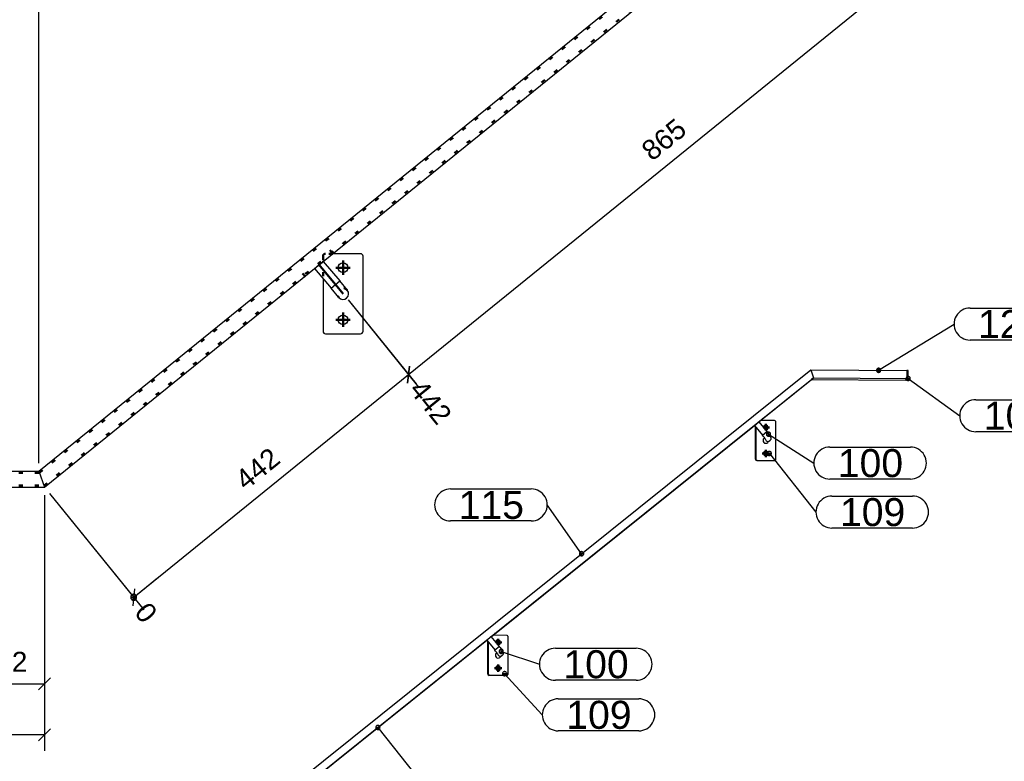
# Model space of a CAD drawing. Header units: millimetres. Extents: x -20 to 400, y -1231 to -934.
# Tile 3 of 6: x 98 to 221, y -1179 to -1087. Entities that reach past the tile are written whole.
import ezdxf
from ezdxf.enums import TextEntityAlignment as Align

# ---------------------------------------------------------------- set-up
doc = ezdxf.new("R2010")
doc.units = ezdxf.units.MM
doc.linetypes.add('DOT', pattern=[2, 0.5, -1.5])
doc.linetypes.add('STRICHPUNKT2', pattern=[18.5, 10, -4, 0.5, -4])
doc.layers.get('0').update_dxf_attribs({"linetype": 'CONTINUOUS'})
for name, color, linetype in [('DIM49', 4, 'CONTINUOUS'), ('TXT_ALL', 7, 'CONTINUOUS'), ('TXT_DIM49', 2, 'CONTINUOUS')]:
    doc.layers.add(name, color=color, linetype=linetype)
doc.layers.add('LE_ALL', color=7, linetype='CONTINUOUS', lineweight=50)
doc.styles.add('ARIAL', font='arial.ttf')

# ---------------------------------------------------------------- blocks, each defined once
blk = doc.blocks.new('SHAPE_00290', base_point=(167.8, -1153.43))
at = {"layer": 'DIM49', "color": 3}
for p, q in [((151.44, -1145.33), (161.51, -1145.33)), ((167.8, -1153.43), (163.51, -1147.33)), ((161.51, -1149.33), (151.44, -1149.33)), ((168.06, -1153.39), (167.54, -1153.39)), ((168.01, -1153.59), (167.59, -1153.59)), ((167.91, -1153.19), (167.69, -1153.19))]:
    blk.add_line(p, q, dxfattribs=at)
blk.add_lwpolyline([(168, -1153.6), (168.04, -1153.54), (168.06, -1153.47), (168.06, -1153.41), (168.05, -1153.34), (168.02, -1153.28), (167.97, -1153.23), (167.91, -1153.19), (167.85, -1153.17), (167.78, -1153.17), (167.71, -1153.18), (167.65, -1153.21), (167.6, -1153.26), (167.56, -1153.32), (167.54, -1153.38), (167.54, -1153.45), (167.55, -1153.52), (167.59, -1153.58), (167.63, -1153.63), (167.69, -1153.67), (167.76, -1153.69), (167.82, -1153.69), (167.89, -1153.68), (167.95, -1153.64)], close=True, dxfattribs=at)
for centre, start_param, end_param in [((151.44, -1147.33), 1.570796, 4.712389), ((161.51, -1147.33), 4.712389, 7.853982)]:
    blk.add_ellipse(centre, major_axis=(2, 0), ratio=1, start_param=start_param, end_param=end_param, dxfattribs=at)
at = {"layer": 'TXT_ALL', "style": 'ARIAL'}
blk.add_text('115', height=3.5, dxfattribs=at).set_placement((152.44, -1147.33), align=Align.MIDDLE_LEFT)
blk = doc.blocks.new('Koker 50x20x2 EN 10219-2_00036', base_point=(105.83, -1204.39))
for p, q in [((105.47, -1203.39), (196.44, -1130.45)), ((196.44, -1130.45), (196.79, -1131.45)), ((105.83, -1204.39), (196.79, -1131.45)), ((189.94, -1136.96), (196.55, -1131.66)), ((196.79, -1131.45), (196.55, -1131.66)), ((156.49, -1163.79), (189.39, -1137.4)), ((123.04, -1190.61), (155.94, -1164.23)), ((105.58, -1204.61), (122.49, -1191.05))]:
    blk.add_line(p, q)
blk.add_lwpolyline([(105.47, -1203.39), (105.83, -1204.39), (105.58, -1204.61)])
blk.add_blockref('SHAPE_00290', (167.8, -1153.43))
blk = doc.blocks.new('Koker 50x20x2 EN 10219-2_00035')
blk.add_blockref('Koker 50x20x2 EN 10219-2_00036', (105.83, -1204.39))
blk = doc.blocks.new('SHAPE_00292', base_point=(204.91, -1130.52))
at = {"layer": 'DIM49', "color": 3}
for p, q in [((216.34, -1122.75), (226.4, -1122.75)), ((204.91, -1130.52), (214.34, -1124.75)), ((226.4, -1126.75), (216.34, -1126.75)), ((205.17, -1130.48), (204.66, -1130.48)), ((205.12, -1130.68), (204.71, -1130.68)), ((205.03, -1130.28), (204.8, -1130.28))]:
    blk.add_line(p, q, dxfattribs=at)
blk.add_lwpolyline([(204.73, -1130.71), (204.79, -1130.75), (204.85, -1130.78), (204.92, -1130.78), (204.99, -1130.77), (205.05, -1130.74), (205.11, -1130.7), (205.15, -1130.65), (205.17, -1130.58), (205.18, -1130.51), (205.17, -1130.45), (205.14, -1130.38), (205.1, -1130.33), (205.04, -1130.29), (204.98, -1130.26), (204.91, -1130.26), (204.84, -1130.27), (204.78, -1130.3), (204.72, -1130.34), (204.68, -1130.39), (204.66, -1130.46), (204.65, -1130.53), (204.66, -1130.59), (204.69, -1130.66)], close=True, dxfattribs=at)
for centre, start_param, end_param in [((216.34, -1124.75), 1.570796, 4.712389), ((226.4, -1124.75), 4.712389, 7.853982)]:
    blk.add_ellipse(centre, major_axis=(2, 0), ratio=1, start_param=start_param, end_param=end_param, dxfattribs=at)
at = {"layer": 'TXT_ALL', "style": 'ARIAL'}
blk.add_text('128', height=3.5, dxfattribs=at).set_placement((217.34, -1124.75), align=Align.MIDDLE_LEFT)
blk = doc.blocks.new('Koker 50x20x2 EN 10219-2_00038', base_point=(196.79, -1131.45))
for p, q in [((196.44, -1130.45), (208.46, -1130.55)), ((208.46, -1130.55), (208.46, -1131.55)), ((196.79, -1131.45), (208.46, -1131.55)), ((208.46, -1131.55), (208.22, -1131.77))]:
    blk.add_line(p, q)
blk.add_lwpolyline([(196.44, -1130.45), (196.79, -1131.45), (196.55, -1131.66), (208.22, -1131.77)])
blk.add_blockref('SHAPE_00292', (204.91, -1130.52))
blk = doc.blocks.new('Koker 50x20x2 EN 10219-2_00037')
blk.add_blockref('Koker 50x20x2 EN 10219-2_00038', (196.79, -1131.45))
blk = doc.blocks.new('SHAPE_00298', base_point=(191.27, -1140.91))
at = {"layer": 'DIM49', "color": 3}
for p, q in [((191.01, -1140.87), (191.53, -1140.87)), ((191.06, -1141.07), (191.48, -1141.07)), ((191.38, -1140.67), (191.16, -1140.67)), ((191.27, -1140.91), (197.09, -1148.23)), ((199.09, -1146.23), (209.15, -1146.23)), ((209.15, -1150.23), (199.09, -1150.23))]:
    blk.add_line(p, q, dxfattribs=at)
blk.add_lwpolyline([(191.06, -1140.75), (191.02, -1140.81), (191.01, -1140.88), (191.01, -1140.95), (191.03, -1141.02), (191.06, -1141.07), (191.11, -1141.12), (191.17, -1141.16), (191.24, -1141.17), (191.31, -1141.17), (191.37, -1141.15), (191.43, -1141.12), (191.48, -1141.07), (191.51, -1141.01), (191.53, -1140.94), (191.53, -1140.87), (191.51, -1140.81), (191.47, -1140.75), (191.43, -1140.7), (191.37, -1140.67), (191.3, -1140.65), (191.23, -1140.65), (191.16, -1140.67), (191.1, -1140.7)], close=True, dxfattribs=at)
for centre, start_param, end_param in [((199.09, -1148.23), 1.570796, 4.712389), ((209.15, -1148.23), 4.712389, 7.853982)]:
    blk.add_ellipse(centre, major_axis=(2, 0), ratio=1, start_param=start_param, end_param=end_param, dxfattribs=at)
at = {"layer": 'TXT_ALL', "style": 'ARIAL'}
blk.add_text('109', height=3.5, dxfattribs=at).set_placement((200.09, -1148.23), align=Align.MIDDLE_LEFT)
blk = doc.blocks.new('Plaatwerk D_ 5_00050', base_point=(191.02, -1137.89))
for p, q in [((191.92, -1136.81), (190.15, -1136.79)), ((192.06, -1141.64), (192.06, -1136.96)), ((189.73, -1141.77), (189.7, -1141.79)), ((189.73, -1141.77), (191.92, -1141.79)), ((191.99, -1141.77), (192.02, -1141.75)), ((191.89, -1141.81), (189.7, -1141.79)), ((191.89, -1141.81), (191.92, -1141.79))]:
    blk.add_line(p, q)
blk.add_lwpolyline([(189.58, -1137.62), (189.58, -1141.62), (189.55, -1141.64), (189.55, -1137.59)])
for centre, major_axis, start_param, end_param in [((191.92, -1136.96), (0.1, -0.112), 0.836975, 2.407772), ((190.82, -1137.67), (0.2, -0.224), 3.141593, 3.971766), ((190.8, -1137.69), (0.2, -0.224), 0.05518, 3.086412), ((190.82, -1137.67), (0.2, -0.224), 0, 3.141593), ((190.82, -1137.67), (0.2, -0.224), 5.381634, 6.283185), ((189.7, -1141.64), (0.1, -0.112), 3.978568, 5.549364), ((189.73, -1141.62), (0.1, -0.112), 3.978568, 5.549364), ((190.82, -1140.91), (0.2, -0.224), 3.141593, 6.283185), ((190.8, -1140.93), (0.2, -0.224), 0.05518, 3.086412), ((190.82, -1140.91), (0.2, -0.224), 0, 3.141593), ((191.89, -1141.66), (0.1, -0.112), 5.549364, 6.283185), ((191.92, -1141.64), (0.1, -0.112), 5.549364, 6.283185), ((191.92, -1141.64), (0.1, -0.112), 6.283185, 7.120161)]:
    blk.add_ellipse(centre, major_axis=major_axis, ratio=0.991353, start_param=start_param, end_param=end_param)
blk.add_blockref('SHAPE_00298', (191.27, -1140.91))
blk = doc.blocks.new('_00052', base_point=(190.84, -1140.89))
at = {"layer": 'LE_ALL', "color": 1, "linetype": 'STRICHPUNKT2'}
for p, q in [((190.82, -1137.67), (190.52, -1137.67)), ((190.8, -1137.69), (190.54, -1137.69)), ((190.84, -1137.66), (190.78, -1137.7)), ((190.8, -1137.69), (190.8, -1137.39)), ((190.8, -1137.69), (191.09, -1137.69)), ((190.8, -1137.69), (190.8, -1137.97)), ((190.82, -1137.67), (190.82, -1137.22)), ((190.82, -1137.67), (191.27, -1137.67)), ((190.82, -1137.67), (190.82, -1138.02)), ((190.82, -1140.91), (190.82, -1140.46)), ((190.82, -1140.91), (190.37, -1140.9)), ((190.8, -1140.93), (190.52, -1140.93)), ((190.84, -1140.89), (190.78, -1140.94)), ((190.8, -1140.93), (190.8, -1140.63)), ((190.8, -1140.93), (191.09, -1140.93)), ((190.8, -1140.93), (190.8, -1141.2)), ((190.82, -1140.91), (191.27, -1140.91)), ((190.82, -1140.91), (190.82, -1141.36))]:
    blk.add_line(p, q, dxfattribs=at)
blk = doc.blocks.new('_00051')
blk.add_blockref('_00052', (190.84, -1140.89))
blk = doc.blocks.new('Plaatwerk D_ 5_00049')
for name, p in [('Plaatwerk D_ 5_00050', (191.02, -1137.89)), ('_00051', (0, 0))]:
    blk.add_blockref(name, p)
blk = doc.blocks.new('SHAPE_00300', base_point=(191.16, -1138.5))
at = {"layer": 'DIM49', "color": 3}
for p, q in [((190.9, -1138.46), (191.41, -1138.46)), ((190.95, -1138.66), (191.36, -1138.66)), ((191.27, -1138.26), (191.04, -1138.26)), ((191.16, -1138.5), (196.82, -1142.11)), ((198.82, -1140.11), (208.88, -1140.11)), ((208.88, -1144.11), (198.82, -1144.11))]:
    blk.add_line(p, q, dxfattribs=at)
blk.add_lwpolyline([(190.9, -1138.42), (190.89, -1138.49), (190.9, -1138.56), (190.92, -1138.62), (190.96, -1138.68), (191.01, -1138.72), (191.08, -1138.75), (191.14, -1138.76), (191.21, -1138.76), (191.28, -1138.73), (191.33, -1138.7), (191.38, -1138.64), (191.41, -1138.58), (191.42, -1138.51), (191.41, -1138.44), (191.39, -1138.38), (191.35, -1138.32), (191.3, -1138.28), (191.24, -1138.25), (191.17, -1138.24), (191.1, -1138.24), (191.03, -1138.27), (190.98, -1138.31), (190.93, -1138.36)], close=True, dxfattribs=at)
for centre, start_param, end_param in [((198.82, -1142.11), 1.570796, 4.712389), ((208.88, -1142.11), 4.712389, 7.853982)]:
    blk.add_ellipse(centre, major_axis=(2, 0), ratio=1, start_param=start_param, end_param=end_param, dxfattribs=at)
at = {"layer": 'TXT_ALL', "style": 'ARIAL'}
blk.add_text('100', height=3.5, dxfattribs=at).set_placement((199.82, -1142.11), align=Align.MIDDLE_LEFT)
blk = doc.blocks.new('as 12 mm_00054', base_point=(190.41, -1138.63))
for p, q in [((189.39, -1137.4), (189.93, -1136.95)), ((189.39, -1137.4), (189.39, -1137.4)), ((189.39, -1137.4), (189.39, -1137.4)), ((189.39, -1137.4), (190.41, -1138.63)), ((189.93, -1136.96), (190.95, -1138.18)), ((190.41, -1138.63), (190.95, -1138.18)), ((190.42, -1138.63), (190.41, -1138.63)), ((190.66, -1138.96), (190.59, -1139.03))]:
    blk.add_line(p, q)
for points in [[(190.76, -1139.11), (190.75, -1139.1), (190.71, -1139.03), (190.64, -1138.92), (190.55, -1138.79), (190.51, -1138.75), (190.42, -1138.63)], [(190.95, -1138.18), (191.08, -1138.34), (191.19, -1138.49), (191.24, -1138.56), (191.29, -1138.63), (191.35, -1138.74), (191.38, -1138.78), (191.4, -1138.82), (191.42, -1138.88), (191.43, -1138.91), (191.44, -1138.94), (191.44, -1138.97), (191.45, -1139.03), (191.45, -1139.04), (191.44, -1139.1), (191.43, -1139.15), (191.42, -1139.17), (191.4, -1139.22), (191.37, -1139.26), (191.33, -1139.3), (191.32, -1139.31), (191.05, -1139.55)]]:
    blk.add_lwpolyline(points)
for centre, start_param, end_param in [((190.82, -1139.29), 3.141593, 6.283185), ((191.09, -1139.05), 4.091514, 6.283186)]:
    blk.add_ellipse(centre, major_axis=(0.233, -0.261), ratio=0.991353, start_param=start_param, end_param=end_param)
blk.add_blockref('SHAPE_00300', (191.16, -1138.5))
blk = doc.blocks.new('_00056', base_point=(188.82, -1137.85))
at = {"layer": 'LE_ALL', "color": 1, "linetype": 'STRICHPUNKT2'}
for p, q in [((190.5, -1136.51), (190.5, -1136.52)), ((188.82, -1137.85), (188.85, -1137.88))]:
    blk.add_line(p, q, dxfattribs=at)
blk = doc.blocks.new('_00055')
blk.add_blockref('_00056', (188.82, -1137.85))
blk = doc.blocks.new('as 12 mm_00053')
for name, p in [('_00055', (0, 0)), ('as 12 mm_00054', (190.41, -1138.63))]:
    blk.add_blockref(name, p)
blk = doc.blocks.new('Handrailingsteun_00048')
for name in ['as 12 mm_00053', 'Plaatwerk D_ 5_00049']:
    blk.add_blockref(name, (0, 0))
blk = doc.blocks.new('SHAPE_00302', base_point=(158.18, -1168.41))
at = {"layer": 'DIM49', "color": 3}
for p, q in [((157.92, -1168.37), (158.44, -1168.37)), ((157.98, -1168.57), (158.39, -1168.57)), ((158.29, -1168.17), (158.07, -1168.17)), ((158.18, -1168.41), (162.89, -1173.55)), ((164.89, -1171.55), (174.95, -1171.55)), ((174.95, -1175.55), (164.89, -1175.55))]:
    blk.add_line(p, q, dxfattribs=at)
blk.add_lwpolyline([(157.96, -1168.27), (157.93, -1168.33), (157.92, -1168.4), (157.93, -1168.47), (157.95, -1168.53), (157.99, -1168.59), (158.04, -1168.63), (158.1, -1168.66), (158.17, -1168.67), (158.24, -1168.67), (158.3, -1168.64), (158.36, -1168.6), (158.4, -1168.55), (158.43, -1168.49), (158.45, -1168.42), (158.44, -1168.35), (158.42, -1168.29), (158.38, -1168.23), (158.32, -1168.19), (158.26, -1168.16), (158.19, -1168.15), (158.13, -1168.15), (158.06, -1168.18), (158.01, -1168.22)], close=True, dxfattribs=at)
for centre, start_param, end_param in [((164.89, -1173.55), 1.570796, 4.712389), ((174.95, -1173.55), 4.712389, 7.853982)]:
    blk.add_ellipse(centre, major_axis=(2, 0), ratio=1, start_param=start_param, end_param=end_param, dxfattribs=at)
at = {"layer": 'TXT_ALL', "style": 'ARIAL'}
blk.add_text('109', height=3.5, dxfattribs=at).set_placement((165.89, -1173.55), align=Align.MIDDLE_LEFT)
blk = doc.blocks.new('Plaatwerk D_ 5_00059', base_point=(157.57, -1164.72))
for p, q in [((158.46, -1163.63), (156.7, -1163.62)), ((158.61, -1168.46), (158.61, -1163.78)), ((156.28, -1168.59), (156.25, -1168.61)), ((158.44, -1168.63), (156.25, -1168.61)), ((156.28, -1168.59), (158.46, -1168.61)), ((158.44, -1168.63), (158.46, -1168.61)), ((158.54, -1168.6), (158.56, -1168.57))]:
    blk.add_line(p, q)
blk.add_lwpolyline([(156.13, -1164.45), (156.13, -1168.44), (156.1, -1168.46), (156.1, -1164.42)])
for centre, major_axis, start_param, end_param in [((158.46, -1163.78), (0.1, -0.112), 0.836975, 2.407772), ((157.37, -1164.49), (0.2, -0.224), 3.141593, 3.971766), ((157.35, -1164.52), (0.2, -0.224), 0.05518, 3.086412), ((157.37, -1164.49), (0.2, -0.224), 0, 3.141593), ((157.37, -1164.49), (0.2, -0.224), 5.381634, 6.283185), ((157.37, -1167.73), (0.2, -0.224), 3.141593, 6.283185), ((157.35, -1167.75), (0.2, -0.224), 0.05518, 3.086412), ((157.37, -1167.73), (0.2, -0.224), 0, 3.141593), ((156.25, -1168.47), (0.1, -0.112), 3.978568, 5.549364), ((156.28, -1168.44), (0.1, -0.112), 3.978568, 5.549364), ((158.44, -1168.48), (0.1, -0.112), 5.549364, 6.283185), ((158.46, -1168.46), (0.1, -0.112), 5.549364, 6.283185), ((158.46, -1168.46), (0.1, -0.112), 6.283185, 7.120161)]:
    blk.add_ellipse(centre, major_axis=major_axis, ratio=0.991353, start_param=start_param, end_param=end_param)
blk.add_blockref('SHAPE_00302', (158.18, -1168.41))
blk = doc.blocks.new('_00061', base_point=(157.38, -1167.72))
at = {"layer": 'LE_ALL', "color": 1, "linetype": 'STRICHPUNKT2'}
for p, q in [((157.37, -1164.49), (157.07, -1164.49)), ((157.35, -1164.52), (157.09, -1164.51)), ((157.38, -1164.48), (157.33, -1164.53)), ((157.35, -1164.52), (157.35, -1164.22)), ((157.35, -1164.52), (157.64, -1164.52)), ((157.35, -1164.52), (157.35, -1164.79)), ((157.37, -1164.49), (157.37, -1164.05)), ((157.37, -1164.49), (157.82, -1164.5)), ((157.37, -1164.49), (157.37, -1164.85)), ((157.35, -1167.75), (157.35, -1167.45)), ((157.37, -1167.73), (157.37, -1167.28)), ((157.37, -1167.73), (156.92, -1167.73)), ((157.35, -1167.75), (157.07, -1167.75)), ((157.38, -1167.72), (157.33, -1167.77)), ((157.35, -1167.75), (157.64, -1167.76)), ((157.35, -1167.75), (157.35, -1168.03)), ((157.37, -1167.73), (157.82, -1167.73)), ((157.37, -1167.73), (157.37, -1168.18))]:
    blk.add_line(p, q, dxfattribs=at)
blk = doc.blocks.new('_00060')
blk.add_blockref('_00061', (157.38, -1167.72))
blk = doc.blocks.new('Plaatwerk D_ 5_00058')
for name, p in [('Plaatwerk D_ 5_00059', (157.57, -1164.72)), ('_00060', (0, 0))]:
    blk.add_blockref(name, p)
blk = doc.blocks.new('SHAPE_00304', base_point=(157.75, -1165.62))
at = {"layer": 'DIM49', "color": 3}
for p, q in [((158.01, -1165.58), (157.49, -1165.58)), ((157.55, -1165.78), (157.96, -1165.78)), ((157.86, -1165.38), (157.64, -1165.38)), ((157.75, -1165.62), (162.53, -1167.23)), ((164.53, -1165.23), (174.6, -1165.23)), ((174.6, -1169.23), (164.53, -1169.23))]:
    blk.add_line(p, q, dxfattribs=at)
blk.add_lwpolyline([(157.49, -1165.6), (157.49, -1165.67), (157.52, -1165.74), (157.55, -1165.79), (157.61, -1165.84), (157.67, -1165.87), (157.74, -1165.88), (157.8, -1165.88), (157.87, -1165.86), (157.93, -1165.82), (157.97, -1165.77), (158, -1165.7), (158.02, -1165.64), (158.01, -1165.57), (157.99, -1165.5), (157.95, -1165.45), (157.9, -1165.4), (157.84, -1165.37), (157.77, -1165.36), (157.7, -1165.36), (157.64, -1165.38), (157.58, -1165.42), (157.53, -1165.47), (157.5, -1165.54)], close=True, dxfattribs=at)
for centre, start_param, end_param in [((164.53, -1167.23), 1.570796, 4.712389), ((174.6, -1167.23), 4.712389, 7.853982)]:
    blk.add_ellipse(centre, major_axis=(2, 0), ratio=1, start_param=start_param, end_param=end_param, dxfattribs=at)
at = {"layer": 'TXT_ALL', "style": 'ARIAL'}
blk.add_text('100', height=3.5, dxfattribs=at).set_placement((165.53, -1167.23), align=Align.MIDDLE_LEFT)
blk = doc.blocks.new('as 12 mm_00063', base_point=(156.96, -1165.45))
for p, q in [((155.94, -1164.22), (156.48, -1163.78)), ((156.48, -1163.78), (157.5, -1165.01)), ((155.94, -1164.22), (155.94, -1164.22)), ((155.94, -1164.22), (155.94, -1164.22)), ((155.94, -1164.22), (156.96, -1165.45)), ((156.96, -1165.45), (157.5, -1165.01)), ((156.97, -1165.46), (156.96, -1165.45)), ((157.21, -1165.78), (157.14, -1165.85))]:
    blk.add_line(p, q)
for points in [[(157.5, -1165.01), (157.63, -1165.16), (157.74, -1165.32), (157.79, -1165.39), (157.84, -1165.45), (157.9, -1165.56), (157.93, -1165.61), (157.94, -1165.65), (157.97, -1165.7), (157.98, -1165.73), (157.98, -1165.76), (157.99, -1165.79), (157.99, -1165.85), (157.99, -1165.87), (157.99, -1165.92), (157.98, -1165.97), (157.97, -1166), (157.95, -1166.04), (157.92, -1166.09), (157.88, -1166.12), (157.87, -1166.13), (157.6, -1166.37)], [(157.31, -1165.94), (157.3, -1165.92), (157.26, -1165.85), (157.19, -1165.75), (157.09, -1165.62), (157.06, -1165.58), (156.97, -1165.46)]]:
    blk.add_lwpolyline(points)
for centre, start_param, end_param in [((157.37, -1166.11), 3.141593, 6.283185), ((157.64, -1165.87), 4.091514, 6.283186)]:
    blk.add_ellipse(centre, major_axis=(0.233, -0.261), ratio=0.991353, start_param=start_param, end_param=end_param)
blk.add_blockref('SHAPE_00304', (157.75, -1165.62))
blk = doc.blocks.new('_00065', base_point=(155.37, -1164.67))
at = {"layer": 'LE_ALL', "color": 1, "linetype": 'STRICHPUNKT2'}
for p, q in [((157.05, -1163.33), (157.05, -1163.34)), ((155.37, -1164.67), (155.4, -1164.71))]:
    blk.add_line(p, q, dxfattribs=at)
blk = doc.blocks.new('_00064')
blk.add_blockref('_00065', (155.37, -1164.67))
blk = doc.blocks.new('as 12 mm_00062')
for name, p in [('_00064', (0, 0)), ('as 12 mm_00063', (156.96, -1165.45))]:
    blk.add_blockref(name, p)
blk = doc.blocks.new('Handrailingsteun_00057')
for name in ['as 12 mm_00062', 'Plaatwerk D_ 5_00058']:
    blk.add_blockref(name, (0, 0))
blk = doc.blocks.new('SHAPE_00310', base_point=(208.6, -1131.55))
at = {"layer": 'DIM49', "color": 3}
for p, q in [((208.34, -1131.51), (208.86, -1131.51)), ((208.4, -1131.71), (208.81, -1131.71)), ((208.71, -1131.31), (208.49, -1131.31)), ((208.6, -1131.55), (215.06, -1136.19)), ((217.06, -1134.19), (227.13, -1134.19)), ((227.13, -1138.19), (217.06, -1138.19))]:
    blk.add_line(p, q, dxfattribs=at)
blk.add_lwpolyline([(208.36, -1131.45), (208.34, -1131.52), (208.34, -1131.59), (208.36, -1131.66), (208.4, -1131.71), (208.45, -1131.76), (208.51, -1131.79), (208.58, -1131.81), (208.65, -1131.81), (208.71, -1131.79), (208.77, -1131.75), (208.82, -1131.7), (208.85, -1131.64), (208.86, -1131.57), (208.86, -1131.5), (208.84, -1131.44), (208.81, -1131.38), (208.76, -1131.33), (208.7, -1131.3), (208.63, -1131.29), (208.56, -1131.29), (208.49, -1131.31), (208.44, -1131.34), (208.39, -1131.39)], close=True, dxfattribs=at)
for centre, start_param, end_param in [((217.06, -1136.19), 1.570796, 4.712389), ((227.13, -1136.19), 4.712389, 7.853982)]:
    blk.add_ellipse(centre, major_axis=(2, 0), ratio=1, start_param=start_param, end_param=end_param, dxfattribs=at)
at = {"layer": 'TXT_ALL', "style": 'ARIAL'}
blk.add_text('108', height=3.5, dxfattribs=at).set_placement((218.06, -1136.19), align=Align.MIDDLE_LEFT)
blk = doc.blocks.new('Plaatwerk D_ 3_00071', base_point=(208.61, -1131.55))
for p, q in [((208.22, -1131.76), (208.46, -1131.55)), ((208.37, -1131.76), (208.22, -1131.76)), ((208.61, -1131.55), (208.46, -1131.55))]:
    blk.add_line(p, q)
blk.add_lwpolyline([(208.37, -1131.76), (208.61, -1131.55), (208.61, -1130.56), (208.46, -1130.55)])
blk.add_blockref('SHAPE_00310', (208.6, -1131.55))
blk = doc.blocks.new('Plaatwerk D_ 3_00070')
blk.add_blockref('Plaatwerk D_ 3_00071', (208.61, -1131.55))
blk = doc.blocks.new('Muurleuning_00034')
for name in ['Koker 50x20x2 EN 10219-2_00037', 'Koker 50x20x2 EN 10219-2_00035', 'Plaatwerk D_ 3_00070', 'Handrailingsteun_00048', 'Handrailingsteun_00057']:
    blk.add_blockref(name, (0, 0))
blk = doc.blocks.new('00 begane grond_00033')
blk.add_blockref('Muurleuning_00034', (0, 0))
blk = doc.blocks.new('Duplex_00032')
blk.add_blockref('00 begane grond_00033', (0, 0))
blk = doc.blocks.new('Assen_00031')
blk.add_blockref('Duplex_00032', (0, 0))
blk = doc.blocks.new('_A3D0021_00030')
blk.add_blockref('Assen_00031', (0, 0))
blk = doc.blocks.new('_ANS0021_00029')
blk.add_blockref('_A3D0021_00030', (0, 0))
blk = doc.blocks.new('_D2', base_point=(52.2, -1174.55))
at = {"layer": 'DIM49', "color": 1}
for p, q in [((9.46, -1146.12), (9.46, -1171.95)), ((100.7, -1146.12), (100.7, -1178.05)), ((9.46, -1174.65), (9.46, -1178.05)), ((10.21, -1175.3), (8.71, -1176.8)), ((100.7, -1176.05), (9.46, -1176.05)), ((99.95, -1176.8), (101.45, -1175.3))]:
    blk.add_line(p, q, dxfattribs=at)
at = {"layer": 'TXT_DIM49', "style": 'ARIAL'}
blk.add_text('912', height=2.5, dxfattribs=at).set_placement((52.2, -1174.55))
blk = doc.blocks.new('_D6', base_point=(51.69, -978.09))
at = {"layer": 'DIM49', "color": 1}
blk.add_line((99.99, -1142.12), (99.99, -977.59), dxfattribs=at)
blk = doc.blocks.new('_D7', base_point=(187.55, -978.09))
at = {"layer": 'DIM49', "color": 1}
blk.add_line((99.99, -1142.12), (99.99, -977.59), dxfattribs=at)
blk = doc.blocks.new('_D9', base_point=(125.82, -1145.61))
at = {"layer": 'DIM49', "color": 1}
for p, q in [((138.62, -1121.74), (147.43, -1132.61)), ((146.06, -1132.11), (146.28, -1130)), ((111.83, -1158.86), (146.17, -1131.06)), ((101.33, -1145.89), (113.09, -1160.42)), ((111.94, -1157.81), (111.72, -1159.92))]:
    blk.add_line(p, q, dxfattribs=at)
at = {"layer": 'TXT_DIM49', "style": 'ARIAL'}
blk.add_text('442', height=2.5, rotation=39.0012, dxfattribs=at).set_placement((125.82, -1145.61))
blk = doc.blocks.new('_D10', base_point=(176.6, -1104.49))
at = {"layer": 'DIM49', "color": 1}
for p, q in [((205.85, -1067.3), (214.65, -1078.18)), ((213.28, -1077.68), (213.5, -1075.57)), ((146.17, -1131.06), (213.39, -1076.62)), ((138.62, -1121.74), (147.43, -1132.61)), ((146.28, -1130), (146.06, -1132.11))]:
    blk.add_line(p, q, dxfattribs=at)
at = {"layer": 'TXT_DIM49', "style": 'ARIAL'}
blk.add_text('865', height=2.5, rotation=39.0012, dxfattribs=at).set_placement((176.6, -1104.49))
blk = doc.blocks.new('_D13', base_point=(146.14, -1133.01))
at = {"layer": 'DIM49', "color": 1}
blk.add_line((138.62, -1121.74), (147.11, -1132.22), dxfattribs=at)
at = {"layer": 'TXT_DIM49', "style": 'ARIAL'}
blk.add_text('442', height=2.5, rotation=309.001, dxfattribs=at).set_placement((146.14, -1133.01))
blk = doc.blocks.new('_D17', base_point=(111.8, -1160.82))
at = {"layer": 'DIM49', "color": 1}
for p, q in [((101.33, -1145.89), (112.77, -1160.03)), ((111.83, -1158.86), (114.81, -1156.45)), ((112.19, -1158.94), (111.46, -1158.94)), ((112.18, -1158.74), (111.48, -1158.74)), ((112.01, -1158.54), (111.65, -1158.54)), ((112.08, -1159.14), (111.58, -1159.14))]:
    blk.add_line(p, q, dxfattribs=at)
blk.add_lwpolyline([(111.61, -1159.17), (111.7, -1159.21), (111.79, -1159.24), (111.89, -1159.23), (111.98, -1159.21), (112.07, -1159.16), (112.13, -1159.08), (112.18, -1159), (112.2, -1158.9), (112.2, -1158.81), (112.17, -1158.71), (112.12, -1158.63), (112.05, -1158.56), (111.96, -1158.51), (111.87, -1158.49), (111.77, -1158.49), (111.68, -1158.52), (111.59, -1158.57), (111.53, -1158.64), (111.48, -1158.73), (111.46, -1158.82), (111.46, -1158.92), (111.49, -1159.02), (111.54, -1159.1)], close=True, dxfattribs=at)
at = {"layer": 'TXT_DIM49', "style": 'ARIAL'}
blk.add_text('0', height=2.5, rotation=309.001, dxfattribs=at).set_placement((111.8, -1160.82))
blk = doc.blocks.new('Koker 50x20x2 EN 10219-2_00156', base_point=(100.06, -1143.32))
for p, q in [((99.99, -1143.12), (282.8, -995.08)), ((100.7, -1145.12), (283.51, -997.08)), ((99.99, -1143.12), (100.7, -1145.12))]:
    blk.add_line(p, q)
at = {"layer": 'LE_ALL', "color": 3, "linetype": 'DOT'}
for p, q in [((100.06, -1143.32), (282.87, -995.28)), ((100.63, -1144.92), (283.43, -996.88))]:
    blk.add_line(p, q, dxfattribs=at)
for name, p in [('_D6', (51.69, -978.09)), ('_D7', (187.55, -978.09)), ('_D10', (176.6, -1104.49)), ('_D9', (125.82, -1145.61)), ('_D13', (146.14, -1133.01)), ('_D2', (52.2, -1174.55)), ('_D17', (111.8, -1160.82))]:
    blk.add_blockref(name, p)
blk = doc.blocks.new('Koker 50x20x2 EN 10219-2_00155')
blk.add_blockref('Koker 50x20x2 EN 10219-2_00156', (100.06, -1143.32))
blk = doc.blocks.new('Plaatwerk D_ 5_00161', base_point=(137.39, -1117.71))
for p, q in [((140.19, -1115.96), (136.7, -1115.96)), ((135.49, -1119.07), (135.49, -1125.66))]:
    blk.add_line(p, q)
blk.add_lwpolyline([(135.79, -1125.96), (140.19, -1125.96, 0.414214), (140.49, -1125.66), (140.49, -1116.26, 0.414214), (140.19, -1115.96)], format="xyb")
for centre in [(137.99, -1117.71), (137.99, -1124.21)]:
    blk.add_circle(centre, 0.6)
blk.add_arc((135.79, -1125.66), 0.3, 180, -90)
at = {"layer": 'LE_ALL', "color": 3, "linetype": 'DOT'}
for p, q in [((135.49, -1116.26), (135.49, -1119.07)), ((136.7, -1115.96), (135.79, -1115.96))]:
    blk.add_line(p, q, dxfattribs=at)
blk.add_arc((135.79, -1116.26), 0.3, 90, 180, dxfattribs=at)
blk = doc.blocks.new('_00163', base_point=(137.99, -1124.21))
at = {"layer": 'LE_ALL', "color": 1, "linetype": 'STRICHPUNKT2'}
for p, q in [((137.99, -1117.71), (137.99, -1116.81)), ((137.99, -1117.71), (137.99, -1116.81)), ((137.99, -1117.71), (137.09, -1117.71)), ((137.99, -1117.71), (137.09, -1117.71)), ((137.99, -1117.71), (138.89, -1117.71)), ((137.99, -1117.71), (137.99, -1118.61)), ((137.99, -1117.71), (138.89, -1117.71)), ((137.99, -1117.71), (137.99, -1118.61)), ((137.99, -1124.21), (137.99, -1123.31)), ((137.99, -1124.21), (137.99, -1123.31)), ((137.99, -1124.21), (137.09, -1124.21)), ((137.99, -1124.21), (137.09, -1124.21)), ((137.99, -1124.21), (138.89, -1124.21)), ((137.99, -1124.21), (137.99, -1125.11)), ((137.99, -1124.21), (138.89, -1124.21)), ((137.99, -1124.21), (137.99, -1125.11))]:
    blk.add_line(p, q, dxfattribs=at)
blk = doc.blocks.new('_00162')
blk.add_blockref('_00163', (137.99, -1124.21))
blk = doc.blocks.new('Plaatwerk D_ 5_00160')
for name, p in [('Plaatwerk D_ 5_00161', (137.39, -1117.71)), ('_00162', (0, 0))]:
    blk.add_blockref(name, p)
blk = doc.blocks.new('as 12 mm_00165', base_point=(138.53, -1120.51))
for p, q in [((135.52, -1116.92), (137.57, -1119.36)), ((134.44, -1117.81), (134.97, -1117.36)), ((134.44, -1117.81), (136.49, -1120.26)), ((136.49, -1120.26), (137.57, -1119.36)), ((138.53, -1120.51), (137.57, -1119.36)), ((137.46, -1121.41), (136.49, -1120.26))]:
    blk.add_line(p, q)
blk.add_arc((137.99, -1120.96), 0.7, -140, 40)
at = {"layer": 'LE_ALL', "color": 3, "linetype": 'DOT'}
for p, q in [((134.97, -1117.36), (135.51, -1116.91)), ((135.51, -1116.91), (135.52, -1116.92))]:
    blk.add_line(p, q, dxfattribs=at)
at = {"layer": 'LE_ALL', "color": 1, "linetype": 'STRICHPUNKT2'}
blk.add_lwpolyline([(137.99, -1120.96), (137.03, -1119.81), (134.91, -1117.28)], dxfattribs=at)
at = {"layer": 'LE_ALL', "color": 3, "linetype": 'DOT'}
blk.add_arc((137.99, -1120.96), 0.7, 40, -140, dxfattribs=at)
blk = doc.blocks.new('_00167', base_point=(132.92, -1118.41))
at = {"layer": 'LE_ALL', "color": 1, "linetype": 'STRICHPUNKT2'}
for p, q in [((136.36, -1115.52), (136.74, -1115.96)), ((132.92, -1118.41), (133.29, -1118.86))]:
    blk.add_line(p, q, dxfattribs=at)
blk = doc.blocks.new('_00166')
blk.add_blockref('_00167', (132.92, -1118.41))
blk = doc.blocks.new('as 12 mm_00164')
for name, p in [('_00166', (0, 0)), ('as 12 mm_00165', (138.53, -1120.51))]:
    blk.add_blockref(name, p)
blk = doc.blocks.new('Handrailingsteun_00159')
for name in ['as 12 mm_00164', 'Plaatwerk D_ 5_00160']:
    blk.add_blockref(name, (0, 0))
blk = doc.blocks.new('_D21', base_point=(14.08, -1168.18))
at = {"layer": 'DIM49', "color": 1}
for p, q in [((9.46, -1146.12), (9.46, -1171.68)), ((24.46, -1154.97), (24.46, -1171.68)), ((10.21, -1168.93), (8.71, -1170.43)), ((9.46, -1169.68), (24.46, -1169.68)), ((23.71, -1170.43), (25.21, -1168.93))]:
    blk.add_line(p, q, dxfattribs=at)
at = {"layer": 'TXT_DIM49', "style": 'ARIAL'}
blk.add_text('150', height=2.5, dxfattribs=at).set_placement((14.08, -1168.18))
blk = doc.blocks.new('_D22', base_point=(55.58, -1168.18))
at = {"layer": 'DIM49', "color": 1}
for p, q in [((92.46, -1150.82), (92.46, -1171.68)), ((24.46, -1154.97), (24.46, -1171.68)), ((25.21, -1168.93), (23.71, -1170.43)), ((24.46, -1169.68), (92.46, -1169.68)), ((91.71, -1170.43), (93.21, -1168.93))]:
    blk.add_line(p, q, dxfattribs=at)
at = {"layer": 'TXT_DIM49', "style": 'ARIAL'}
blk.add_text('680', height=2.5, dxfattribs=at).set_placement((55.58, -1168.18))
blk = doc.blocks.new('_D23', base_point=(94.66, -1168.18))
at = {"layer": 'DIM49', "color": 1}
for p, q in [((100.7, -1146.12), (100.7, -1171.68)), ((92.46, -1150.82), (92.46, -1171.68)), ((93.21, -1168.93), (91.71, -1170.43)), ((92.46, -1169.68), (100.7, -1169.68)), ((99.95, -1170.43), (101.45, -1168.93))]:
    blk.add_line(p, q, dxfattribs=at)
at = {"layer": 'TXT_DIM49', "style": 'ARIAL'}
blk.add_text('82', height=2.5, dxfattribs=at).set_placement((94.66, -1168.18))
blk = doc.blocks.new('Koker 50x20x2 EN 10219-2_00187', base_point=(9.46, -1143.32))
for p, q in [((9.46, -1143.12), (99.99, -1143.12)), ((9.46, -1143.12), (9.46, -1145.12)), ((99.99, -1143.12), (100.7, -1145.12)), ((9.46, -1145.12), (100.7, -1145.12))]:
    blk.add_line(p, q)
at = {"layer": 'LE_ALL', "color": 3, "linetype": 'DOT'}
for p, q in [((9.46, -1143.32), (100.06, -1143.32)), ((9.46, -1144.92), (100.63, -1144.92))]:
    blk.add_line(p, q, dxfattribs=at)
for name, p in [('_D21', (14.08, -1168.18)), ('_D23', (94.66, -1168.18)), ('_D22', (55.58, -1168.18))]:
    blk.add_blockref(name, p)
blk = doc.blocks.new('Koker 50x20x2 EN 10219-2_00186')
blk.add_blockref('Koker 50x20x2 EN 10219-2_00187', (9.46, -1143.32))
blk = doc.blocks.new('Muurleuning_00154')
for name in ['Koker 50x20x2 EN 10219-2_00155', 'Handrailingsteun_00159', 'Koker 50x20x2 EN 10219-2_00186']:
    blk.add_blockref(name, (0, 0))
blk = doc.blocks.new('00 begane grond_00153')
blk.add_blockref('Muurleuning_00154', (0, 0))
blk = doc.blocks.new('Duplex_00152')
blk.add_blockref('00 begane grond_00153', (0, 0))
blk = doc.blocks.new('Assen_00151')
blk.add_blockref('Duplex_00152', (0, 0))
blk = doc.blocks.new('_A3D0023_00144')
blk.add_blockref('Assen_00151', (0, 0))
blk = doc.blocks.new('_ANS0023_00143')
blk.add_blockref('_A3D0023_00144', (0, 0))
blk = doc.blocks.new('SHAPE_00288', base_point=(142.34, -1175.13))
at = {"layer": 'DIM49', "color": 3}
for p, q in [((142.45, -1174.89), (142.23, -1174.89)), ((142.08, -1175.09), (142.6, -1175.09)), ((142.14, -1175.29), (142.55, -1175.29)), ((142.34, -1175.13), (152.36, -1187.69)), ((190.5, -1183.19), (195.57, -1183.19)), ((152.36, -1187.69), (217.87, -1187.69)), ((195.57, -1187.69), (190.5, -1187.69))]:
    blk.add_line(p, q, dxfattribs=at)
blk.add_lwpolyline([(142.13, -1174.97), (142.1, -1175.03), (142.08, -1175.1), (142.08, -1175.17), (142.1, -1175.23), (142.14, -1175.29), (142.19, -1175.34), (142.25, -1175.37), (142.31, -1175.39), (142.38, -1175.39), (142.45, -1175.37), (142.51, -1175.34), (142.56, -1175.29), (142.59, -1175.23), (142.61, -1175.16), (142.6, -1175.09), (142.59, -1175.02), (142.55, -1174.97), (142.5, -1174.92), (142.44, -1174.88), (142.37, -1174.87), (142.3, -1174.87), (142.24, -1174.89), (142.18, -1174.92)], close=True, dxfattribs=at)
for centre, start_param, end_param in [((190.5, -1185.44), 3.141593, 6.283185), ((195.57, -1185.44), 0, 3.141593)]:
    blk.add_ellipse(centre, major_axis=(0, -2.25), ratio=1, start_param=start_param, end_param=end_param, dxfattribs=at)
at = {"layer": 'TXT_ALL', "color": 1, "style": 'ARIAL'}
for s, height, p in [('1 x Muurleuning', 3.5, (153.86, -1185.44)), ('1', 4, (191.5, -1185.44))]:
    blk.add_text(s, height=height, dxfattribs=at).set_placement(p, align=Align.MIDDLE_LEFT)
at = {"layer": 'TXT_ALL', "style": 'ARIAL'}
blk.add_text('8.6 kg.', height=4, dxfattribs=at).set_placement((199.79, -1189.94), align=Align.MIDDLE_LEFT)
at = {"layer": 'TXT_DIM49', "style": 'ARIAL'}
blk.add_text('Totaal gewicht merk :', height=3.5, dxfattribs=at).set_placement((153.86, -1189.94), align=Align.MIDDLE_LEFT)
blk = doc.blocks.new('PART_426_00287')
blk.add_blockref('SHAPE_00288', (142.34, -1175.13))
blk = doc.blocks.new('VIEW_21_00286')
blk.add_blockref('PART_426_00287', (0, 0))
blk = doc.blocks.new('DVI_FIGURE_00285')
blk.add_blockref('VIEW_21_00286', (0, 0))

msp = doc.modelspace()

# ---------------------------------------------------------------- block references
for name in ['_ANS0023_00143', '_ANS0021_00029', 'DVI_FIGURE_00285']:
    msp.add_blockref(name, (0, 0))

doc.saveas('drawing.dxf')
